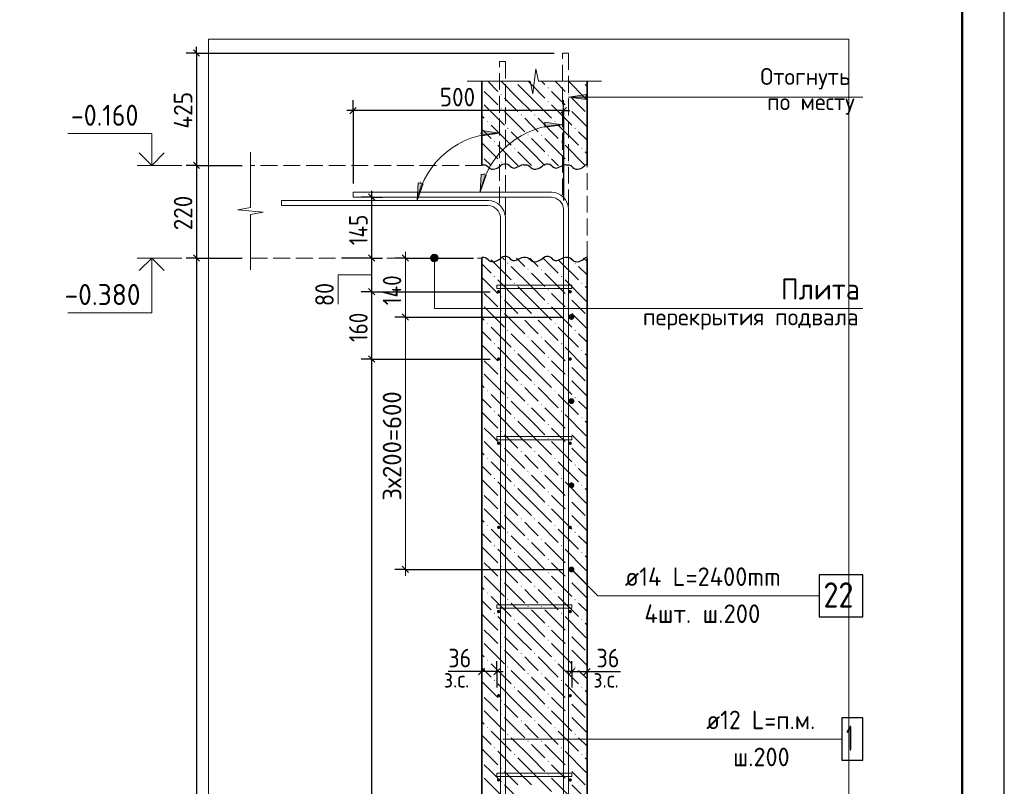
# Model space of a CAD drawing. Header units: millimetres. Extents: x 0 to 59400, y 0 to 42000.
# Tile 29 of 35: x 47695 to 59400, y 17927 to 27035. Entities that reach past the tile are written whole.
import ezdxf

# ---------------------------------------------------------------- set-up
doc = ezdxf.new("R2010")
doc.units = ezdxf.units.MM
doc.linetypes.add('______2', pattern=[270, 200, -70])
for name, color, linetype, lineweight in [('Standard', 7, 'Continuous', 25), ('ЖБ Перекрытие верхний уровень', 7, '______2', 25), ('ЖБ Пилон', 7, 'Continuous', 35), ('ЖБ Стена верхний уровень', 7, 'Continuous', 35), ('Позиционная метка диаметр_ шаг', 7, 'Continuous', 13), ('Позиционная метка линия выноска', 7, 'Continuous', 13), ('Примечания', 7, 'Continuous', 13), ('Стена фоновая арматура У1', 7, 'Continuous', 18), ('Стена фоновая арматура Х1', 7, 'Continuous', 35), ('Стена фоновая затяжка С-обр.', 52, 'Continuous', 25)]:
    doc.layers.add(name, color=color, linetype=linetype, lineweight=lineweight)
doc.layers.add('Размерная выноска', color=7, linetype='Continuous')
doc.layers.add('Стена ДОП арматура У', color=7, linetype='Continuous', lineweight=35, true_color=0x5a2814)
doc.styles.add('ISOCPEUR', font='txt')

msp = doc.modelspace()

# ---------------------------------------------------------------- hatches: boundary and pattern name
at = {"layer": 'ЖБ Пилон', "linetype": 'Continuous', "lineweight": 18, "transparency": 33554687}
for points in [[(53583, 26303), (53578, 26298), (53572, 26303)], [(53971, 26224), (53978, 26231), (53984, 26224), (53978, 26218)], [(54383, 26303), (54378, 26298), (54372, 26303)], [(53411, 26144), (53418, 26151), (53424, 26144), (53418, 26138)], [(54211, 26144), (54218, 26151), (54224, 26144), (54218, 26138)], [(53411, 25984), (53418, 25991), (53424, 25984), (53418, 25978)], [(53971, 26064), (53978, 26071), (53984, 26064), (53978, 26058)], [(54211, 25984), (54218, 25991), (54224, 25984), (54218, 25978)], [(53651, 25904), (53658, 25911), (53664, 25904), (53658, 25898)], [(53811, 25904), (53818, 25911), (53824, 25904), (53818, 25898)], [(53251, 25824), (53258, 25831), (53264, 25824), (53258, 25818)], [(54051, 25824), (54058, 25831), (54064, 25824), (54058, 25818)], [(53491, 25744), (53498, 25751), (53504, 25744), (53498, 25738)], [(53731, 25664), (53738, 25671), (53744, 25664), (53738, 25658)], [(53891, 25664), (53898, 25671), (53904, 25664), (53898, 25658)], [(54291, 25744), (54298, 25751), (54304, 25744), (54298, 25738)], [(53331, 25584), (53338, 25591), (53344, 25584), (53338, 25578)], [(54131, 25584), (54138, 25591), (54144, 25584), (54138, 25578)], [(53571, 25504), (53578, 25511), (53584, 25504), (53578, 25498)], [(53971, 25424), (53978, 25431), (53984, 25424), (53978, 25418)], [(54371, 25504), (54378, 25511), (54384, 25504), (54378, 25498)], [(53411, 25344), (53418, 25351), (53424, 25344), (53418, 25338)], [(54211, 25344), (54218, 25351), (54224, 25344), (54218, 25338)]]:
    msp.add_hatch(color=7, dxfattribs=at).paths.add_polyline_path(points, flags=16)
at = {"layer": 'ЖБ Стена верхний уровень', "linetype": 'Continuous', "lineweight": 18, "transparency": 33554687}
for points in [[(53491, 24144), (53498, 24151), (53504, 24144), (53498, 24138)], [(54291, 24144), (54298, 24151), (54304, 24144), (54298, 24138)], [(53731, 24064), (53738, 24071), (53744, 24064), (53738, 24058)], [(53891, 24064), (53898, 24071), (53904, 24064), (53898, 24058)], [(53331, 23984), (53338, 23991), (53344, 23984), (53338, 23978)], [(53571, 23904), (53578, 23911), (53584, 23904), (53578, 23898)], [(54131, 23984), (54138, 23991), (54144, 23984), (54138, 23978)], [(54371, 23904), (54378, 23911), (54384, 23904), (54378, 23898)], [(53971, 23824), (53978, 23831), (53984, 23824), (53978, 23818)], [(53411, 23744), (53418, 23751), (53424, 23744), (53418, 23738)], [(53971, 23664), (53978, 23671), (53984, 23664), (53978, 23658)], [(54211, 23744), (54218, 23751), (54224, 23744), (54218, 23738)], [(53411, 23584), (53418, 23591), (53424, 23584), (53418, 23578)], [(54211, 23584), (54218, 23591), (54224, 23584), (54218, 23578)], [(53251, 23424), (53258, 23431), (53264, 23424), (53258, 23418)], [(53651, 23504), (53658, 23511), (53664, 23504), (53658, 23498)], [(53811, 23504), (53818, 23511), (53824, 23504), (53818, 23498)], [(54051, 23424), (54058, 23431), (54064, 23424), (54058, 23418)], [(53491, 23344), (53498, 23351), (53504, 23344), (53498, 23338)], [(54291, 23344), (54298, 23351), (54304, 23344), (54298, 23338)], [(53331, 23184), (53338, 23191), (53344, 23184), (53338, 23178)], [(53731, 23264), (53738, 23271), (53744, 23264), (53738, 23258)], [(53891, 23264), (53898, 23271), (53904, 23264), (53898, 23258)], [(54131, 23184), (54138, 23191), (54144, 23184), (54138, 23178)], [(53571, 23104), (53578, 23111), (53584, 23104), (53578, 23098)], [(54371, 23104), (54378, 23111), (54384, 23104), (54378, 23098)], [(53411, 22944), (53418, 22951), (53424, 22944), (53418, 22938)], [(53971, 23024), (53978, 23031), (53984, 23024), (53978, 23018)], [(54211, 22944), (54218, 22951), (54224, 22944), (54218, 22938)], [(53971, 22864), (53978, 22871), (53984, 22864), (53978, 22858)], [(53411, 22784), (53418, 22791), (53424, 22784), (53418, 22778)], [(53651, 22704), (53658, 22711), (53664, 22704), (53658, 22698)], [(53811, 22704), (53818, 22711), (53824, 22704), (53818, 22698)], [(54211, 22784), (54218, 22791), (54224, 22784), (54218, 22778)], [(53251, 22624), (53258, 22631), (53264, 22624), (53258, 22618)], [(54051, 22624), (54058, 22631), (54064, 22624), (54058, 22618)], [(53491, 22544), (53498, 22551), (53504, 22544), (53498, 22538)], [(54291, 22544), (54298, 22551), (54304, 22544), (54298, 22538)], [(53331, 22384), (53338, 22391), (53344, 22384), (53338, 22378)], [(53731, 22464), (53738, 22471), (53744, 22464), (53738, 22458)], [(53891, 22464), (53898, 22471), (53904, 22464), (53898, 22458)], [(54131, 22384), (54138, 22391), (54144, 22384), (54138, 22378)], [(53571, 22304), (53578, 22311), (53584, 22304), (53578, 22298)], [(54371, 22304), (54378, 22311), (54384, 22304), (54378, 22298)], [(53411, 22144), (53418, 22151), (53424, 22144), (53418, 22138)], [(53971, 22224), (53978, 22231), (53984, 22224), (53978, 22218)], [(54211, 22144), (54218, 22151), (54224, 22144), (54218, 22138)], [(53971, 22064), (53978, 22071), (53984, 22064), (53978, 22058)], [(53411, 21984), (53418, 21991), (53424, 21984), (53418, 21978)], [(53651, 21904), (53658, 21911), (53664, 21904), (53658, 21898)], [(53811, 21904), (53818, 21911), (53824, 21904), (53818, 21898)], [(54211, 21984), (54218, 21991), (54224, 21984), (54218, 21978)], [(53251, 21824), (53258, 21831), (53264, 21824), (53258, 21818)], [(54051, 21824), (54058, 21831), (54064, 21824), (54058, 21818)], [(53491, 21744), (53498, 21751), (53504, 21744), (53498, 21738)], [(53731, 21664), (53738, 21671), (53744, 21664), (53738, 21658)], [(53891, 21664), (53898, 21671), (53904, 21664), (53898, 21658)], [(54291, 21744), (54298, 21751), (54304, 21744), (54298, 21738)], [(53331, 21584), (53338, 21591), (53344, 21584), (53338, 21578)], [(54131, 21584), (54138, 21591), (54144, 21584), (54138, 21578)], [(53571, 21504), (53578, 21511), (53584, 21504), (53578, 21498)], [(53971, 21424), (53978, 21431), (53984, 21424), (53978, 21418)], [(54371, 21504), (54378, 21511), (54384, 21504), (54378, 21498)], [(53411, 21344), (53418, 21351), (53424, 21344), (53418, 21338)], [(54211, 21344), (54218, 21351), (54224, 21344), (54218, 21338)], [(53411, 21184), (53418, 21191), (53424, 21184), (53418, 21178)], [(53971, 21264), (53978, 21271), (53984, 21264), (53978, 21258)], [(54211, 21184), (54218, 21191), (54224, 21184), (54218, 21178)], [(53651, 21104), (53658, 21111), (53664, 21104), (53658, 21098)], [(53811, 21104), (53818, 21111), (53824, 21104), (53818, 21098)], [(53251, 21024), (53258, 21031), (53264, 21024), (53258, 21018)], [(54051, 21024), (54058, 21031), (54064, 21024), (54058, 21018)], [(53491, 20944), (53498, 20951), (53504, 20944), (53498, 20938)], [(53731, 20864), (53738, 20871), (53744, 20864), (53738, 20858)], [(53891, 20864), (53898, 20871), (53904, 20864), (53898, 20858)], [(54291, 20944), (54298, 20951), (54304, 20944), (54298, 20938)], [(53331, 20784), (53338, 20791), (53344, 20784), (53338, 20778)], [(54131, 20784), (54138, 20791), (54144, 20784), (54138, 20778)], [(53571, 20704), (53578, 20711), (53584, 20704), (53578, 20698)], [(53971, 20624), (53978, 20631), (53984, 20624), (53978, 20618)], [(54371, 20704), (54378, 20711), (54384, 20704), (54378, 20698)], [(53411, 20544), (53418, 20551), (53424, 20544), (53418, 20538)], [(54211, 20544), (54218, 20551), (54224, 20544), (54218, 20538)], [(53411, 20384), (53418, 20391), (53424, 20384), (53418, 20378)], [(53971, 20464), (53978, 20471), (53984, 20464), (53978, 20458)], [(54211, 20384), (54218, 20391), (54224, 20384), (54218, 20378)], [(53651, 20304), (53658, 20311), (53664, 20304), (53658, 20298)], [(53811, 20304), (53818, 20311), (53824, 20304), (53818, 20298)], [(53251, 20224), (53258, 20231), (53264, 20224), (53258, 20218)], [(53491, 20144), (53498, 20151), (53504, 20144), (53498, 20138)], [(54051, 20224), (54058, 20231), (54064, 20224), (54058, 20218)], [(54291, 20144), (54298, 20151), (54304, 20144), (54298, 20138)], [(53731, 20064), (53738, 20071), (53744, 20064), (53738, 20058)], [(53891, 20064), (53898, 20071), (53904, 20064), (53898, 20058)], [(53331, 19984), (53338, 19991), (53344, 19984), (53338, 19978)], [(53571, 19904), (53578, 19911), (53584, 19904), (53578, 19898)], [(54131, 19984), (54138, 19991), (54144, 19984), (54138, 19978)], [(54371, 19904), (54378, 19911), (54384, 19904), (54378, 19898)], [(53971, 19824), (53978, 19831), (53984, 19824), (53978, 19818)], [(53411, 19744), (53418, 19751), (53424, 19744), (53418, 19738)], [(53971, 19664), (53978, 19671), (53984, 19664), (53978, 19658)], [(54211, 19744), (54218, 19751), (54224, 19744), (54218, 19738)], [(53411, 19584), (53418, 19591), (53424, 19584), (53418, 19578)], [(54211, 19584), (54218, 19591), (54224, 19584), (54218, 19578)], [(53651, 19504), (53658, 19511), (53664, 19504), (53658, 19498)], [(53811, 19504), (53818, 19511), (53824, 19504), (53818, 19498)], [(53251, 19424), (53258, 19431), (53264, 19424), (53258, 19418)], [(53491, 19344), (53498, 19351), (53504, 19344), (53498, 19338)], [(54051, 19424), (54058, 19431), (54064, 19424), (54058, 19418)], [(54291, 19344), (54298, 19351), (54304, 19344), (54298, 19338)], [(53731, 19264), (53738, 19271), (53744, 19264), (53738, 19258)], [(53891, 19264), (53898, 19271), (53904, 19264), (53898, 19258)], [(53331, 19184), (53338, 19191), (53344, 19184), (53338, 19178)], [(53571, 19104), (53578, 19111), (53584, 19104), (53578, 19098)], [(54131, 19184), (54138, 19191), (54144, 19184), (54138, 19178)], [(54371, 19104), (54378, 19111), (54384, 19104), (54378, 19098)], [(53971, 19024), (53978, 19031), (53984, 19024), (53978, 19018)], [(53411, 18944), (53418, 18951), (53424, 18944), (53418, 18938)], [(53971, 18864), (53978, 18871), (53984, 18864), (53978, 18858)], [(54211, 18944), (54218, 18951), (54224, 18944), (54218, 18938)], [(53411, 18784), (53418, 18791), (53424, 18784), (53418, 18778)], [(54211, 18784), (54218, 18791), (54224, 18784), (54218, 18778)], [(53251, 18624), (53258, 18631), (53264, 18624), (53258, 18618)], [(53651, 18704), (53658, 18711), (53664, 18704), (53658, 18698)], [(53811, 18704), (53818, 18711), (53824, 18704), (53818, 18698)], [(54051, 18624), (54058, 18631), (54064, 18624), (54058, 18618)], [(53491, 18544), (53498, 18551), (53504, 18544), (53498, 18538)], [(54291, 18544), (54298, 18551), (54304, 18544), (54298, 18538)], [(53331, 18384), (53338, 18391), (53344, 18384), (53338, 18378)], [(53731, 18464), (53738, 18471), (53744, 18464), (53738, 18458)], [(53891, 18464), (53898, 18471), (53904, 18464), (53898, 18458)], [(54131, 18384), (54138, 18391), (54144, 18384), (54138, 18378)], [(53571, 18304), (53578, 18311), (53584, 18304), (53578, 18298)], [(54371, 18304), (54378, 18311), (54384, 18304), (54378, 18298)], [(53411, 18144), (53418, 18151), (53424, 18144), (53418, 18138)], [(53971, 18224), (53978, 18231), (53984, 18224), (53978, 18218)], [(54211, 18144), (54218, 18151), (54224, 18144), (54218, 18138)], [(53971, 18064), (53978, 18071), (53984, 18064), (53978, 18058)], [(53411, 17984), (53418, 17991), (53424, 17984), (53418, 17978)], [(54211, 17984), (54218, 17991), (54224, 17984), (54218, 17978)]]:
    msp.add_hatch(color=7, dxfattribs=at).paths.add_polyline_path(points, flags=16)
at = {"layer": 'Позиционная метка линия выноска', "linetype": 'Continuous', "lineweight": 13, "transparency": 33554687}
for points in [[(52648, 24242), (52603, 24242), (52587, 24226)], [(52648, 24242), (52587, 24226), (52664, 24226)], [(52603, 24242), (52648, 24242), (52625, 24248)], [(52664, 24226), (52587, 24226), (52580, 24203)], [(52664, 24226), (52580, 24203), (52670, 24203)], [(52670, 24203), (52580, 24203), (52587, 24181)], [(52670, 24203), (52587, 24181), (52664, 24181)], [(52664, 24181), (52587, 24181), (52603, 24165)], [(52664, 24181), (52603, 24165), (52648, 24165)], [(52648, 24165), (52603, 24165), (52625, 24158)]]:
    msp.add_hatch(color=7, dxfattribs=at).paths.add_polyline_path(points)
at = {"layer": 'Примечания', "linetype": 'Continuous', "lineweight": 13, "transparency": 33554687}
for points in [[(54429, 26146), (54219, 26116), (54429, 26086)], [(53182, 25200), (53169, 24988), (53241, 25188)], [(52432, 25099), (52419, 24888), (52491, 25087)]]:
    msp.add_hatch(color=7, dxfattribs=at).paths.add_polyline_path(points)
for points in [[(53939, 25817), (54149, 25787), (53939, 25757)], [(53189, 25717), (53399, 25687), (53189, 25657)]]:
    msp.add_hatch(color=7, dxfattribs=at).paths.add_polyline_path(points, flags=16)
at = {"layer": 'Стена ДОП арматура У', "linetype": 'Continuous', "lineweight": 25, "transparency": 33554687}
for points in [[(54289, 23503), (54286, 23517), (54279, 23528), (54267, 23536), (54254, 23538), (54240, 23536), (54229, 23528), (54221, 23517), (54219, 23503), (54221, 23490), (54229, 23479), (54240, 23471), (54254, 23468), (54267, 23471), (54279, 23479), (54286, 23490)], [(54289, 22503), (54286, 22517), (54279, 22528), (54267, 22536), (54254, 22538), (54240, 22536), (54229, 22528), (54221, 22517), (54219, 22503), (54221, 22490), (54229, 22479), (54240, 22471), (54254, 22468), (54267, 22471), (54279, 22479), (54286, 22490)], [(54289, 21503), (54286, 21517), (54279, 21528), (54267, 21536), (54254, 21538), (54240, 21536), (54229, 21528), (54221, 21517), (54219, 21503), (54221, 21490), (54229, 21479), (54240, 21471), (54254, 21468), (54267, 21471), (54279, 21479), (54286, 21490)], [(54289, 20503), (54286, 20517), (54279, 20528), (54267, 20536), (54254, 20538), (54240, 20536), (54229, 20528), (54221, 20517), (54219, 20503), (54221, 20490), (54229, 20479), (54240, 20471), (54254, 20468), (54267, 20471), (54279, 20479), (54286, 20490)]]:
    msp.add_hatch(color=7, dxfattribs=at).paths.add_polyline_path(points)
at = {"layer": 'Стена фоновая арматура У1', "linetype": 'Continuous', "lineweight": 13, "transparency": 33554687}
for points in [[(53409, 23803), (53407, 23811), (53403, 23817), (53396, 23822), (53389, 23823), (53381, 23822), (53375, 23817), (53370, 23811), (53369, 23803), (53370, 23796), (53375, 23789), (53381, 23785), (53389, 23783), (53396, 23785), (53403, 23789), (53407, 23796)], [(54259, 23803), (54257, 23811), (54253, 23817), (54246, 23822), (54239, 23823), (54231, 23822), (54225, 23817), (54220, 23811), (54219, 23803), (54220, 23796), (54225, 23789), (54231, 23785), (54239, 23783), (54246, 23785), (54253, 23789), (54257, 23796)], [(53409, 23003), (53407, 23011), (53403, 23017), (53396, 23022), (53389, 23023), (53381, 23022), (53375, 23017), (53370, 23011), (53369, 23003), (53370, 22996), (53375, 22989), (53381, 22985), (53389, 22983), (53396, 22985), (53403, 22989), (53407, 22996)], [(54259, 23003), (54257, 23011), (54253, 23017), (54246, 23022), (54239, 23023), (54231, 23022), (54225, 23017), (54220, 23011), (54219, 23003), (54220, 22996), (54225, 22989), (54231, 22985), (54239, 22983), (54246, 22985), (54253, 22989), (54257, 22996)], [(53409, 22003), (53407, 22011), (53403, 22017), (53396, 22022), (53389, 22023), (53381, 22022), (53375, 22017), (53370, 22011), (53369, 22003), (53370, 21996), (53375, 21989), (53381, 21985), (53389, 21983), (53396, 21985), (53403, 21989), (53407, 21996)], [(54259, 22003), (54257, 22011), (54253, 22017), (54246, 22022), (54239, 22023), (54231, 22022), (54225, 22017), (54220, 22011), (54219, 22003), (54220, 21996), (54225, 21989), (54231, 21985), (54239, 21983), (54246, 21985), (54253, 21989), (54257, 21996)], [(53409, 21003), (53407, 21011), (53403, 21017), (53396, 21022), (53389, 21023), (53381, 21022), (53375, 21017), (53370, 21011), (53369, 21003), (53370, 20996), (53375, 20989), (53381, 20985), (53389, 20983), (53396, 20985), (53403, 20989), (53407, 20996)], [(54259, 21003), (54257, 21011), (54253, 21017), (54246, 21022), (54239, 21023), (54231, 21022), (54225, 21017), (54220, 21011), (54219, 21003), (54220, 20996), (54225, 20989), (54231, 20985), (54239, 20983), (54246, 20985), (54253, 20989), (54257, 20996)], [(53409, 20003), (53407, 20011), (53403, 20017), (53396, 20022), (53389, 20023), (53381, 20022), (53375, 20017), (53370, 20011), (53369, 20003), (53370, 19996), (53375, 19989), (53381, 19985), (53389, 19983), (53396, 19985), (53403, 19989), (53407, 19996)], [(54259, 20003), (54257, 20011), (54253, 20017), (54246, 20022), (54239, 20023), (54231, 20022), (54225, 20017), (54220, 20011), (54219, 20003), (54220, 19996), (54225, 19989), (54231, 19985), (54239, 19983), (54246, 19985), (54253, 19989), (54257, 19996)], [(53409, 19003), (53407, 19011), (53403, 19017), (53396, 19022), (53389, 19023), (53381, 19022), (53375, 19017), (53370, 19011), (53369, 19003), (53370, 18996), (53375, 18989), (53381, 18985), (53389, 18983), (53396, 18985), (53403, 18989), (53407, 18996)], [(54259, 19003), (54257, 19011), (54253, 19017), (54246, 19022), (54239, 19023), (54231, 19022), (54225, 19017), (54220, 19011), (54219, 19003), (54220, 18996), (54225, 18989), (54231, 18985), (54239, 18983), (54246, 18985), (54253, 18989), (54257, 18996)], [(53409, 18003), (53407, 18011), (53403, 18017), (53396, 18022), (53389, 18023), (53381, 18022), (53375, 18017), (53370, 18011), (53369, 18003), (53370, 17996), (53375, 17989), (53381, 17985), (53389, 17983), (53396, 17985), (53403, 17989), (53407, 17996)], [(54259, 18003), (54257, 18011), (54253, 18017), (54246, 18022), (54239, 18023), (54231, 18022), (54225, 18017), (54220, 18011), (54219, 18003), (54220, 17996), (54225, 17989), (54231, 17985), (54239, 17983), (54246, 17985), (54253, 17989), (54257, 17996)]]:
    msp.add_hatch(color=7, dxfattribs=at).paths.add_polyline_path(points)

# ---------------------------------------------------------------- linework, layer by layer
at = {"layer": 'Standard', "color": 7, "linetype": 'Continuous', "lineweight": 35, "transparency": 33554687}
for p, q in [((58900, 39900), (58900, 20500)), ((58900, 39500), (58900, 20100))]:
    msp.add_line(p, q, dxfattribs=at)
at = {"layer": 'Standard', "color": 7, "linetype": 'Continuous', "lineweight": 50, "transparency": 33554687}
msp.add_line((58900, 39400), (58900, 23200), dxfattribs=at)
at = {"layer": 'Standard', "color": 7, "linetype": 'Continuous', "lineweight": -3, "transparency": 33554687}
for p, q in [((49797, 26638), (49797, 26713)), ((49797, 26638), (49672, 26638)), ((49797, 26638), (49922, 26638)), ((49797, 26638), (54049, 26638)), ((49797, 26638), (49797, 25303)), ((51659, 25956), (51659, 26081)), ((54159, 25956), (54159, 26081)), ((51659, 25956), (51584, 25956)), ((51659, 25956), (51659, 25831)), ((54159, 25956), (54159, 25831)), ((54159, 25956), (54159, 24887)), ((54159, 25956), (54234, 25956)), ((49797, 25303), (49672, 25303)), ((49797, 25303), (49922, 25303)), ((49797, 25303), (50339, 25303)), ((49797, 25303), (49797, 24203)), ((51881, 24928), (51881, 25003)), ((51881, 24928), (51756, 24928)), ((51881, 24928), (51759, 24928)), ((51881, 24928), (52006, 24928)), ((51881, 24203), (51881, 24928)), ((49797, 24203), (49672, 24203)), ((49797, 24203), (49922, 24203)), ((49797, 24203), (50339, 24203)), ((49797, 24203), (49797, 10603)), ((51881, 24203), (51756, 24203)), ((51881, 24203), (52006, 24203)), ((51881, 23803), (51881, 24203)), ((52281, 24203), (52156, 24203)), ((52281, 24203), (52406, 24203)), ((52281, 24203), (53089, 24203)), ((51881, 23803), (51756, 23803)), ((51881, 23803), (52006, 23803)), ((51881, 23803), (53289, 23803)), ((51881, 23003), (51881, 23803)), ((52281, 23503), (52156, 23503)), ((52281, 23503), (52406, 23503)), ((52281, 23503), (54154, 23503)), ((51881, 23003), (51756, 23003)), ((51881, 23003), (52006, 23003)), ((51881, 23003), (53289, 23003)), ((51881, 11003), (51881, 23003)), ((52281, 20503), (52156, 20503)), ((52281, 20503), (52406, 20503)), ((52281, 20503), (54154, 20503)), ((53189, 19291), (53189, 19416)), ((53369, 19291), (53369, 19416)), ((54259, 19291), (54259, 19416)), ((54439, 19291), (54439, 19416)), ((53189, 19291), (53114, 19291)), ((53189, 19291), (53189, 19166)), ((53189, 19291), (53189, 19291)), ((53369, 19291), (53189, 19291)), ((53369, 19291), (53369, 19166)), ((53369, 19291), (53369, 19103)), ((53369, 19291), (53444, 19291)), ((54259, 19291), (54184, 19291)), ((54259, 19291), (54259, 19166)), ((54439, 19291), (54439, 19166)), ((54439, 19291), (54439, 19291)), ((54439, 19291), (54514, 19291))]:
    msp.add_line(p, q, dxfattribs=at)
at = {"layer": 'Standard', "color": 7, "linetype": 'Continuous', "lineweight": 25, "transparency": 33554687}
for p, q in [((49759, 26676), (49834, 26601)), ((51696, 25993), (51621, 25918)), ((54196, 25993), (54121, 25918)), ((49759, 25341), (49834, 25266)), ((51918, 24891), (51843, 24966)), ((49759, 24241), (49834, 24166)), ((51918, 24166), (51843, 24241)), ((52243, 24241), (52318, 24166)), ((51918, 23766), (51843, 23841)), ((52243, 23541), (52318, 23466)), ((51918, 22966), (51843, 23041)), ((52243, 20541), (52318, 20466)), ((53226, 19328), (53151, 19253)), ((53406, 19328), (53331, 19253)), ((54221, 19253), (54296, 19328)), ((54401, 19253), (54476, 19328))]:
    msp.add_line(p, q, dxfattribs=at)
at = {"layer": 'Standard', "color": 7, "linetype": 'Continuous', "lineweight": 13, "transparency": 33554687}
for p, q in [((49622, 25303), (49092, 25303)), ((52281, 24203), (52281, 24278)), ((49622, 24203), (49092, 24203)), ((52281, 24203), (52281, 23503)), ((52281, 23503), (52281, 20503)), ((52281, 20503), (52281, 20428))]:
    msp.add_line(p, q, dxfattribs=at)
at = {"layer": 'Standard', "color": 7, "linetype": 'Continuous', "lineweight": 25, "transparency": 33554687}
msp.add_lwpolyline([(0, 0), (59400, 0), (59400, 42000), (0, 42000), (0, 0)], close=True, dxfattribs=at)
at = {"layer": 'Standard', "color": 7, "linetype": 'Continuous', "lineweight": 50, "transparency": 33554687}
msp.add_lwpolyline([(2000, 41500), (58900, 41500), (58900, 500), (2000, 500), (2000, 41500)], close=True, dxfattribs=at)
at = {"layer": 'Standard', "color": 7, "linetype": 'Continuous', "lineweight": 13, "transparency": 33554687}
for points in [[(58900, 41500), (2000, 41500), (2000, 500), (58900, 500), (58900, 41500)], [(22473, 6000), (58900, 6000), (58900, 31723), (22473, 31723), (22473, 6000)], [(49266, 25303), (49266, 25683), (48266, 25683)], [(49266, 24203), (49266, 23553), (48266, 23553)], [(51881, 24004), (51481, 24004), (51481, 23654)]]:
    msp.add_lwpolyline(points, dxfattribs=at)
at = {"layer": 'Standard', "color": 254, "linetype": 'Continuous', "lineweight": 18, "true_color": 0xc4c4ff, "transparency": 33554687}
msp.add_lwpolyline([(49939, 7662), (57553, 7662), (57553, 26803), (49939, 26803), (49939, 7662)], dxfattribs=at)
at = {"layer": 'Standard', "color": 7, "linetype": 'Continuous', "lineweight": -3, "transparency": 33554687}
for points in [[(51659, 25956), (51659, 25313), (51659, 25313), (51659, 25088)], [(54159, 25956), (52520, 25956), (52520, 25956), (51659, 25956)], [(51881, 24203), (51864, 24203), (51864, 24203), (51524, 24203)], [(54259, 19291), (54259, 19200), (54259, 19200), (54259, 19103)], [(54259, 19291), (54348, 19291), (54348, 19291), (54437, 19291), (54437, 19291), (54439, 19291)]]:
    msp.add_lwpolyline(points, dxfattribs=at)
at = {"layer": 'Standard', "color": 7, "linetype": 'Continuous', "lineweight": 35, "transparency": 33554687}
for points in [[(49414, 25452), (49266, 25303), (49117, 25452)], [(49414, 24055), (49266, 24203), (49117, 24055)]]:
    msp.add_lwpolyline(points, dxfattribs=at)
at = {"layer": 'ЖБ Перекрытие верхний уровень', "color": 7, "linetype": '______2', "lineweight": 18, "transparency": 33554687}
for p, q in [((53189, 25303), (50439, 25303)), ((54439, 24203), (54439, 25303)), ((50439, 24203), (53189, 24203))]:
    msp.add_line(p, q, dxfattribs=at)
at = {"layer": 'ЖБ Пилон', "color": 7, "linetype": 'Continuous', "lineweight": 35, "transparency": 33554687}
for p, q in [((53189, 26303), (53189, 25303)), ((54439, 25303), (54439, 26303))]:
    msp.add_line(p, q, dxfattribs=at)
at = {"layer": 'ЖБ Пилон', "color": 9, "linetype": 'Continuous', "lineweight": 18, "true_color": 0xc7c7c7, "transparency": 33554687}
for p, q in [((53259, 26303), (53378, 26184)), ((53618, 26104), (53419, 26303)), ((53618, 26264), (53778, 26104)), ((53778, 26264), (53739, 26303)), ((53778, 26264), (53938, 26104)), ((53899, 26303), (53938, 26264)), ((54059, 26303), (54178, 26184)), ((54418, 26104), (54219, 26303)), ((54418, 26264), (54439, 26243)), ((53298, 26104), (53218, 26184)), ((53378, 26024), (53298, 26104)), ((53458, 26104), (53618, 25944)), ((53618, 26104), (53778, 25944)), ((53778, 26104), (54018, 25864)), ((54098, 26104), (54018, 26184)), ((54178, 26024), (54098, 26104)), ((54258, 26104), (54418, 25944)), ((54418, 26104), (54439, 26083)), ((53218, 26024), (53458, 25784)), ((54018, 26024), (54258, 25784)), ((53189, 25893), (53218, 25864)), ((53458, 25944), (53698, 25704)), ((54258, 25944), (54439, 25763)), ((53298, 25784), (53538, 25544)), ((53778, 25784), (53698, 25864)), ((53858, 25704), (53778, 25784)), ((53858, 25864), (54098, 25624)), ((54098, 25784), (54338, 25544)), ((53189, 25733), (53298, 25624)), ((53778, 25464), (53538, 25704)), ((54439, 25603), (54338, 25704)), ((53189, 25573), (53378, 25384)), ((53618, 25304), (53378, 25544)), ((53778, 25624), (53938, 25464)), ((53938, 25624), (54178, 25384)), ((54418, 25304), (54178, 25544)), ((53618, 25464), (53778, 25304)), ((53778, 25464), (53938, 25304)), ((54418, 25464), (54439, 25443)), ((53298, 25304), (53218, 25384)), ((53299, 25303), (53298, 25304)), ((53458, 25304), (53459, 25303)), ((53618, 25304), (53619, 25303)), ((53778, 25304), (53779, 25303)), ((54098, 25304), (54018, 25384)), ((54099, 25303), (54098, 25304)), ((54258, 25304), (54259, 25303)), ((54418, 25304), (54419, 25303))]:
    msp.add_line(p, q, dxfattribs=at)
at = {"layer": 'ЖБ Стена верхний уровень', "color": 7, "linetype": 'Continuous', "lineweight": 35, "transparency": 33554687}
for p, q in [((53189, 24203), (53189, 10603)), ((54439, 10603), (54439, 24203))]:
    msp.add_line(p, q, dxfattribs=at)
at = {"layer": 'ЖБ Стена верхний уровень', "color": 9, "linetype": 'Continuous', "lineweight": 18, "true_color": 0xc7c7c7, "transparency": 33554687}
for p, q in [((53189, 24133), (53298, 24024)), ((53298, 24184), (53538, 23944)), ((53439, 24203), (53458, 24184)), ((53599, 24203), (53698, 24104)), ((53778, 24184), (53759, 24203)), ((53858, 24104), (53778, 24184)), ((53919, 24203), (54098, 24024)), ((54098, 24184), (54338, 23944)), ((54239, 24203), (54258, 24184)), ((54399, 24203), (54439, 24163)), ((53778, 23864), (53538, 24104)), ((53778, 24024), (53938, 23864)), ((53938, 24024), (54178, 23784)), ((54439, 24003), (54338, 24104)), ((53189, 23973), (53378, 23784)), ((53618, 23704), (53378, 23944)), ((54418, 23704), (54178, 23944)), ((53298, 23704), (53218, 23784)), ((53618, 23864), (53778, 23704)), ((53778, 23864), (53938, 23704)), ((54098, 23704), (54018, 23784)), ((54418, 23864), (54439, 23843)), ((53378, 23624), (53298, 23704)), ((53458, 23704), (53618, 23544)), ((53618, 23704), (53778, 23544)), ((53778, 23704), (54018, 23464)), ((54178, 23624), (54098, 23704)), ((54258, 23704), (54418, 23544)), ((54418, 23704), (54439, 23683)), ((53218, 23624), (53458, 23384)), ((53458, 23544), (53698, 23304)), ((54018, 23624), (54258, 23384)), ((54258, 23544), (54439, 23363)), ((53189, 23493), (53218, 23464)), ((53778, 23384), (53698, 23464)), ((53858, 23464), (54098, 23224)), ((53189, 23333), (53298, 23224)), ((53298, 23384), (53538, 23144)), ((53778, 23064), (53538, 23304)), ((53858, 23304), (53778, 23384)), ((54098, 23384), (54338, 23144)), ((54439, 23203), (54338, 23304)), ((53778, 23224), (53938, 23064)), ((53938, 23224), (54178, 22984)), ((53189, 23173), (53378, 22984)), ((53618, 22904), (53378, 23144)), ((53618, 23064), (53778, 22904)), ((53778, 23064), (53938, 22904)), ((54418, 22904), (54178, 23144)), ((54418, 23064), (54439, 23043)), ((53298, 22904), (53218, 22984)), ((54098, 22904), (54018, 22984)), ((53378, 22824), (53298, 22904)), ((53458, 22904), (53618, 22744)), ((53618, 22904), (53778, 22744)), ((53778, 22904), (54018, 22664)), ((54178, 22824), (54098, 22904)), ((54258, 22904), (54418, 22744)), ((54418, 22904), (54439, 22883)), ((53218, 22824), (53458, 22584)), ((53458, 22744), (53698, 22504)), ((54018, 22824), (54258, 22584)), ((54258, 22744), (54439, 22563)), ((53189, 22693), (53218, 22664)), ((53778, 22584), (53698, 22664)), ((53858, 22664), (54098, 22424)), ((53189, 22533), (53298, 22424)), ((53298, 22584), (53538, 22344)), ((53778, 22264), (53538, 22504)), ((53858, 22504), (53778, 22584)), ((54098, 22584), (54338, 22344)), ((54439, 22403), (54338, 22504)), ((53189, 22373), (53378, 22184)), ((53778, 22424), (53938, 22264)), ((53938, 22424), (54178, 22184)), ((53618, 22104), (53378, 22344)), ((53618, 22264), (53778, 22104)), ((53778, 22264), (53938, 22104)), ((54418, 22104), (54178, 22344)), ((54418, 22264), (54439, 22243)), ((53298, 22104), (53218, 22184)), ((54098, 22104), (54018, 22184)), ((53218, 22024), (53458, 21784)), ((53378, 22024), (53298, 22104)), ((53458, 22104), (53618, 21944)), ((53618, 22104), (53778, 21944)), ((53778, 22104), (54018, 21864)), ((54018, 22024), (54258, 21784)), ((54178, 22024), (54098, 22104)), ((54258, 22104), (54418, 21944)), ((54418, 22104), (54439, 22083)), ((53189, 21893), (53218, 21864)), ((53458, 21944), (53698, 21704)), ((54258, 21944), (54439, 21763)), ((53298, 21784), (53538, 21544)), ((53778, 21784), (53698, 21864)), ((53858, 21704), (53778, 21784)), ((53858, 21864), (54098, 21624)), ((54098, 21784), (54338, 21544)), ((53189, 21733), (53298, 21624)), ((53778, 21464), (53538, 21704)), ((54439, 21603), (54338, 21704)), ((53189, 21573), (53378, 21384)), ((53618, 21304), (53378, 21544)), ((53778, 21624), (53938, 21464)), ((53938, 21624), (54178, 21384)), ((54418, 21304), (54178, 21544)), ((53618, 21464), (53778, 21304)), ((53778, 21464), (53938, 21304)), ((54418, 21464), (54439, 21443)), ((53298, 21304), (53218, 21384)), ((53378, 21224), (53298, 21304)), ((53458, 21304), (53618, 21144)), ((53618, 21304), (53778, 21144)), ((53778, 21304), (54018, 21064)), ((54098, 21304), (54018, 21384)), ((54178, 21224), (54098, 21304)), ((54258, 21304), (54418, 21144)), ((54418, 21304), (54439, 21283)), ((53218, 21224), (53458, 20984)), ((54018, 21224), (54258, 20984)), ((53189, 21093), (53218, 21064)), ((53458, 21144), (53698, 20904)), ((54258, 21144), (54439, 20963)), ((53298, 20984), (53538, 20744)), ((53778, 20984), (53698, 21064)), ((53858, 20904), (53778, 20984)), ((53858, 21064), (54098, 20824)), ((54098, 20984), (54338, 20744)), ((53189, 20933), (53298, 20824)), ((53778, 20664), (53538, 20904)), ((54439, 20803), (54338, 20904)), ((53189, 20773), (53378, 20584)), ((53618, 20504), (53378, 20744)), ((53778, 20824), (53938, 20664)), ((53938, 20824), (54178, 20584)), ((54418, 20504), (54178, 20744)), ((53618, 20664), (53778, 20504)), ((53778, 20664), (53938, 20504)), ((54418, 20664), (54439, 20643)), ((53298, 20504), (53218, 20584)), ((53378, 20424), (53298, 20504)), ((53458, 20504), (53618, 20344)), ((53618, 20504), (53778, 20344)), ((53778, 20504), (54018, 20264)), ((54098, 20504), (54018, 20584)), ((54178, 20424), (54098, 20504)), ((54258, 20504), (54418, 20344)), ((54418, 20504), (54439, 20483)), ((53218, 20424), (53458, 20184)), ((54018, 20424), (54258, 20184)), ((53189, 20293), (53218, 20264)), ((53458, 20344), (53698, 20104)), ((53778, 20184), (53698, 20264)), ((53858, 20264), (54098, 20024)), ((54258, 20344), (54439, 20163)), ((53189, 20133), (53298, 20024)), ((53298, 20184), (53538, 19944)), ((53858, 20104), (53778, 20184)), ((54098, 20184), (54338, 19944)), ((53778, 19864), (53538, 20104)), ((53778, 20024), (53938, 19864)), ((53938, 20024), (54178, 19784)), ((54439, 20003), (54338, 20104)), ((53189, 19973), (53378, 19784)), ((53618, 19704), (53378, 19944)), ((54418, 19704), (54178, 19944)), ((53298, 19704), (53218, 19784)), ((53618, 19864), (53778, 19704)), ((53778, 19864), (53938, 19704)), ((54098, 19704), (54018, 19784)), ((54418, 19864), (54439, 19843)), ((53378, 19624), (53298, 19704)), ((53458, 19704), (53618, 19544)), ((53618, 19704), (53778, 19544)), ((53778, 19704), (54018, 19464)), ((54178, 19624), (54098, 19704)), ((54258, 19704), (54418, 19544)), ((54418, 19704), (54439, 19683)), ((53218, 19624), (53458, 19384)), ((54018, 19624), (54258, 19384)), ((53189, 19493), (53218, 19464)), ((53458, 19544), (53698, 19304)), ((53778, 19384), (53698, 19464)), ((53858, 19464), (54098, 19224)), ((54258, 19544), (54439, 19363)), ((53189, 19333), (53298, 19224)), ((53298, 19384), (53538, 19144)), ((53858, 19304), (53778, 19384)), ((54098, 19384), (54338, 19144)), ((53778, 19064), (53538, 19304)), ((53778, 19224), (53938, 19064)), ((53938, 19224), (54178, 18984)), ((54439, 19203), (54338, 19304)), ((53189, 19173), (53378, 18984)), ((53618, 18904), (53378, 19144)), ((54418, 18904), (54178, 19144)), ((53298, 18904), (53218, 18984)), ((53618, 19064), (53778, 18904)), ((53778, 19064), (53938, 18904)), ((54098, 18904), (54018, 18984)), ((54418, 19064), (54439, 19043)), ((53378, 18824), (53298, 18904)), ((53458, 18904), (53618, 18744)), ((53618, 18904), (53778, 18744)), ((53778, 18904), (54018, 18664)), ((54178, 18824), (54098, 18904)), ((54258, 18904), (54418, 18744)), ((54418, 18904), (54439, 18883)), ((53218, 18824), (53458, 18584)), ((53458, 18744), (53698, 18504)), ((54018, 18824), (54258, 18584)), ((54258, 18744), (54439, 18563)), ((53189, 18693), (53218, 18664)), ((53778, 18584), (53698, 18664)), ((53858, 18664), (54098, 18424)), ((53189, 18533), (53298, 18424)), ((53298, 18584), (53538, 18344)), ((53778, 18264), (53538, 18504)), ((53858, 18504), (53778, 18584)), ((54098, 18584), (54338, 18344)), ((54439, 18403), (54338, 18504)), ((53778, 18424), (53938, 18264)), ((53938, 18424), (54178, 18184)), ((53189, 18373), (53378, 18184)), ((53618, 18104), (53378, 18344)), ((53618, 18264), (53778, 18104)), ((53778, 18264), (53938, 18104)), ((54418, 18104), (54178, 18344)), ((54418, 18264), (54439, 18243)), ((53298, 18104), (53218, 18184)), ((54098, 18104), (54018, 18184)), ((53378, 18024), (53298, 18104)), ((53458, 18104), (53618, 17944)), ((53618, 18104), (53778, 17944)), ((53778, 18104), (54018, 17864)), ((54178, 18024), (54098, 18104)), ((54258, 18104), (54418, 17944)), ((54418, 18104), (54439, 18083)), ((53218, 18024), (53458, 17784)), ((53458, 17944), (53698, 17704)), ((54018, 18024), (54258, 17784)), ((54258, 17944), (54439, 17763))]:
    msp.add_line(p, q, dxfattribs=at)
at = {"layer": 'Позиционная метка линия выноска', "color": 7, "linetype": 'Continuous', "lineweight": 13, "transparency": 33554687}
for p, q in [((52625, 24248), (52625, 24248)), ((52580, 24203), (52580, 24203)), ((52625, 24158), (52625, 24158)), ((52670, 24203), (52670, 24203)), ((57465, 18489), (53439, 18489))]:
    msp.add_line(p, q, dxfattribs=at)
for points in [[(52625, 24203), (52625, 23605), (57720, 23605)], [(57200, 20191), (54566, 20191), (54254, 20503)]]:
    msp.add_lwpolyline(points, dxfattribs=at)
msp.add_circle((52625, 24203), 45, dxfattribs=at)
at = {"layer": 'Примечания', "color": 7, "linetype": '______2', "lineweight": 13, "transparency": 33554687}
for p, q in [((54149, 24950), (54149, 26638)), ((54149, 26638), (54219, 26638)), ((54219, 26638), (54219, 24788)), ((53399, 24850), (53399, 26538)), ((53399, 26538), (53469, 26538)), ((53469, 26538), (53469, 24688))]:
    msp.add_line(p, q, dxfattribs=at)
at = {"layer": 'Примечания', "color": 7, "linetype": 'Continuous', "lineweight": 13, "transparency": 33554687}
for p, q in [((53797, 26153), (53829, 26453)), ((53829, 26453), (53861, 26303)), ((53013, 26303), (53765, 26303)), ((53765, 26303), (53797, 26153)), ((53861, 26303), (54613, 26303)), ((54613, 26303), (54613, 26303)), ((54429, 26146), (54219, 26116)), ((57720, 26116), (54219, 26116)), ((54219, 26116), (54219, 26116)), ((54219, 26116), (54219, 26116)), ((54219, 26116), (54219, 26116)), ((54219, 26116), (54429, 26086)), ((54429, 26086), (54429, 26146)), ((54429, 26116), (54444, 26116)), ((53939, 25787), (53924, 25787)), ((53939, 25757), (53939, 25817)), ((53939, 25817), (54149, 25787)), ((54149, 25787), (53939, 25757)), ((54149, 25787), (54149, 25787)), ((54149, 25787), (54149, 25787)), ((54149, 25787), (54149, 25787)), ((53189, 25687), (53174, 25687)), ((53189, 25657), (53189, 25717)), ((53189, 25717), (53399, 25687)), ((53399, 25687), (53189, 25657)), ((53399, 25687), (53399, 25687)), ((53399, 25687), (53399, 25687)), ((53399, 25687), (53399, 25687)), ((50439, 25462), (50439, 24804)), ((53182, 25200), (53169, 24988)), ((53169, 24988), (53241, 25188)), ((53241, 25188), (53182, 25200)), ((53212, 25194), (53215, 25209)), ((52432, 25099), (52419, 24888)), ((52419, 24888), (52491, 25087)), ((52491, 25087), (52432, 25099)), ((52461, 25093), (52465, 25108)), ((53169, 24988), (53169, 24988)), ((53169, 24988), (53169, 24988)), ((53169, 24988), (53169, 24988)), ((52419, 24888), (52419, 24888)), ((52419, 24888), (52419, 24888)), ((52419, 24888), (52419, 24888)), ((50439, 24804), (50289, 24776)), ((50289, 24776), (50589, 24748)), ((50589, 24748), (50439, 24720)), ((50439, 24720), (50439, 24062)), ((50439, 24062), (50439, 24062))]:
    msp.add_line(p, q, dxfattribs=at)
at = {"layer": 'Примечания', "color": 7, "linetype": 'Continuous', "lineweight": 25, "transparency": 33554687}
for points in [[(53189, 25312), (53207, 25312), (53227, 25309), (53245, 25303), (53260, 25292), (53272, 25279), (53287, 25268), (53305, 25261), (53325, 25258), (53344, 25262), (53362, 25269), (53380, 25277), (53395, 25288), (53409, 25299), (53423, 25311), (53440, 25320), (53459, 25324), (53479, 25324), (53498, 25318), (53513, 25308), (53526, 25295), (53540, 25284), (53557, 25275), (53577, 25273), (53596, 25278), (53614, 25286), (53631, 25294), (53648, 25303), (53665, 25311), (53685, 25314), (53689, 25315)], [(53689, 25312), (53707, 25312), (53727, 25309), (53745, 25303), (53760, 25292), (53772, 25279), (53787, 25268), (53805, 25261), (53825, 25258), (53844, 25262), (53862, 25269), (53880, 25277), (53895, 25288), (53909, 25299), (53923, 25311), (53940, 25320), (53959, 25324), (53979, 25324), (53998, 25318), (54013, 25308), (54026, 25295), (54040, 25284), (54057, 25275), (54077, 25273), (54096, 25278), (54114, 25286), (54131, 25294), (54148, 25303), (54165, 25311), (54185, 25314), (54189, 25315)], [(54189, 25312), (54207, 25312), (54227, 25309), (54245, 25303), (54260, 25292), (54272, 25279), (54287, 25268), (54305, 25261), (54325, 25258), (54344, 25262), (54362, 25269), (54380, 25277), (54395, 25288), (54409, 25299), (54423, 25311), (54439, 25319)], [(53189, 24212), (53207, 24212), (53227, 24209), (53245, 24203), (53260, 24192), (53272, 24179), (53287, 24168), (53305, 24161), (53325, 24158), (53344, 24162), (53362, 24169), (53380, 24177), (53395, 24188), (53409, 24199), (53423, 24211), (53440, 24220), (53459, 24224), (53479, 24224), (53498, 24218), (53513, 24208), (53526, 24195), (53540, 24184), (53557, 24175), (53577, 24173), (53596, 24178), (53614, 24186), (53631, 24194), (53648, 24203), (53665, 24211), (53685, 24214), (53689, 24215)], [(53689, 24212), (53707, 24212), (53727, 24209), (53745, 24203), (53760, 24192), (53772, 24179), (53787, 24168), (53805, 24161), (53825, 24158), (53844, 24162), (53862, 24169), (53880, 24177), (53895, 24188), (53909, 24199), (53923, 24211), (53940, 24220), (53959, 24224), (53979, 24224), (53998, 24218), (54013, 24208), (54026, 24195), (54040, 24184), (54057, 24175), (54077, 24173), (54096, 24178), (54114, 24186), (54131, 24194), (54148, 24203), (54165, 24211), (54185, 24214), (54189, 24215)], [(54189, 24212), (54207, 24212), (54227, 24209), (54245, 24203), (54260, 24192), (54272, 24179), (54287, 24168), (54305, 24161), (54325, 24158), (54344, 24162), (54362, 24169), (54380, 24177), (54395, 24188), (54409, 24199), (54423, 24211), (54439, 24219)]]:
    msp.add_lwpolyline(points, dxfattribs=at)
at = {"layer": 'Примечания', "color": 7, "linetype": 'Continuous', "lineweight": 13, "transparency": 33554687}
for centre in [(54149, 24787), (53399, 24687)]:
    msp.add_arc(centre, 1000, 90, 168.397, dxfattribs=at)
at = {"layer": 'Размерная выноска', "color": 7, "linetype": 'Continuous', "lineweight": -3, "transparency": 33554687}
for p, q in [((53189, 19291), (52789, 19291)), ((54439, 19291), (54839, 19291))]:
    msp.add_line(p, q, dxfattribs=at)
at = {"layer": 'Стена ДОП арматура У', "color": 7, "linetype": 'Continuous', "lineweight": 25, "transparency": 33554687}
msp.add_lwpolyline([(57200, 19941), (57720, 19941), (57720, 20441), (57200, 20441), (57200, 19941)], dxfattribs=at)
at = {"layer": 'Стена фоновая арматура Х1', "color": 7, "linetype": 'Continuous', "lineweight": 18, "transparency": 33554687}
for points in [[(54159, 10603), (54159, 24784), (54155, 24811), (54146, 24839), (54132, 24864), (54115, 24884), (54094, 24901), (54069, 24915), (54042, 24924), (54015, 24928), (51659, 24928), (51659, 24988), (54019, 24988), (54055, 24983), (54093, 24971), (54129, 24951), (54157, 24927), (54182, 24898), (54201, 24863), (54214, 24825), (54219, 24788), (54219, 10603), (54159, 10603)], [(53409, 10603), (53409, 24684), (53405, 24711), (53396, 24739), (53382, 24764), (53365, 24784), (53344, 24801), (53319, 24815), (53292, 24824), (53265, 24828), (50809, 24828), (50809, 24888), (53269, 24888), (53305, 24883), (53343, 24871), (53379, 24851), (53407, 24827), (53432, 24798), (53451, 24763), (53464, 24725), (53469, 24688), (53469, 10603), (53409, 10603)]]:
    msp.add_lwpolyline(points, dxfattribs=at)
at = {"layer": 'Стена фоновая арматура Х1', "color": 7, "linetype": 'Continuous', "lineweight": 25, "transparency": 33554687}
msp.add_lwpolyline([(57470, 18239), (57720, 18239), (57720, 18739), (57470, 18739), (57470, 18239)], dxfattribs=at)
at = {"layer": 'Стена фоновая затяжка С-обр.', "color": 98, "linetype": 'Continuous', "lineweight": 13, "true_color": 0x005000, "transparency": 33554687}
for points in [[(54259, 23843), (53369, 23843), (53369, 23883), (54259, 23883), (54259, 23843)], [(54259, 22043), (53369, 22043), (53369, 22083), (54259, 22083), (54259, 22043)], [(54259, 20043), (53369, 20043), (53369, 20083), (54259, 20083), (54259, 20043)], [(54259, 18043), (53369, 18043), (53369, 18083), (54259, 18083), (54259, 18043)]]:
    msp.add_lwpolyline(points, dxfattribs=at)

# ---------------------------------------------------------------- texts
at = {"layer": 'Standard', "color": 7, "linetype": 'Continuous', "lineweight": 25, "transparency": 33554687, "attachment_point": 7, "style": 'ISOCPEUR'}
for s, insert, char_height, width in [('\\W0.91;500', (52689, 26006), 220, 561.99), ('\\W0.90;-0.160', (48303, 25775), 250, 1011.77), ('\\W0.95;-0.380', (48228, 23645), 250, 1067.86), ('\\W0.87;36', (52790, 19341), 220, 403.92), ('\\W0.87;36', (54551, 19341), 220, 403.93)]:
    msp.add_mtext(s, dxfattribs=dict(at, insert=insert, char_height=char_height, width=width))
at = {"layer": 'Standard', "color": 7, "linetype": 'Continuous', "lineweight": 25, "transparency": 33554687, "char_height": 220, "attachment_point": 7, "rotation": 90, "style": 'ISOCPEUR'}
for s, insert, width in [('\\W0.92;425', (49747, 25740), 584.43), ('\\W0.91;220', (49747, 24533), 561.99), ('\\W0.83;145', (51831, 24357), 531.43), ('\\W0.83;140', (52231, 23644), 531.41), ('\\W0.87;80', (51428, 23632), 403.94), ('\\W0.83;160', (51831, 23205), 508.57), ('\\W0.97;3х200=600', (52231, 21321), 1491.43)]:
    msp.add_mtext(s, dxfattribs=dict(at, insert=insert, width=width))
at = {"layer": 'Standard', "color": 7, "linetype": 'Continuous', "lineweight": 18, "transparency": 33554687, "char_height": 200, "attachment_point": 7, "style": 'ISOCPEUR'}
for insert, width in [((52738, 19100), 459.94), ((54515, 19100), 459.95)]:
    msp.add_mtext('\\W0.90;з.с.', dxfattribs=dict(at, insert=insert, width=width))
at = {"layer": 'Позиционная метка диаметр_ шаг', "color": 7, "linetype": 'Continuous', "lineweight": 18, "transparency": 33554687, "char_height": 200, "attachment_point": 7, "style": 'ISOCPEUR'}
for s, insert, width in [('\\W0.97;Отогнуть', (56500, 26206), 1316.07), ('\\W0.97;по месту', (56580, 25906), 1236.1)]:
    msp.add_mtext(s, dxfattribs=dict(at, insert=insert, width=width))
at = {"layer": 'Позиционная метка диаметр_ шаг', "color": 7, "linetype": 'Continuous', "lineweight": 25, "transparency": 33554687, "attachment_point": 7, "style": 'ISOCPEUR'}
for s, insert, char_height, width in [('\\W0.95;Плита', (56745, 23710), 250, 1093.33), ('\\W0.98;перекрытия подвала', (55103, 23350), 200, 2696.76)]:
    msp.add_mtext(s, dxfattribs=dict(at, insert=insert, char_height=char_height, width=width))
at = {"layer": 'Стена ДОП арматура У', "color": 7, "linetype": 'Continuous', "lineweight": 13, "transparency": 33554687, "attachment_point": 7, "style": 'ISOCPEUR'}
for s, insert, char_height, width in [('\\W0.96;ø14 L=2400mm ', (54890, 20308), 220, 2194.71), ('\\W0.87;22', (57250, 20051), 300, 550.81), ('\\W0.97;4шт. ш.200 ', (55121, 19868), 220, 1734.41)]:
    msp.add_mtext(s, dxfattribs=dict(at, insert=insert, char_height=char_height, width=width))
at = {"layer": 'Стена фоновая арматура Х1', "color": 7, "linetype": 'Continuous', "lineweight": 13, "transparency": 33554687, "attachment_point": 7, "style": 'ISOCPEUR'}
for s, insert, char_height, width in [('\\W0.94;ø12 L=п.м. ', (55857, 18606), 220, 1599.14), ('\\W0.56;1', (57520, 18349), 300, 233.34), ('\\W0.95;ш.200 ', (56176, 18166), 220, 962.14)]:
    msp.add_mtext(s, dxfattribs=dict(at, insert=insert, char_height=char_height, width=width))

doc.saveas('drawing.dxf')
